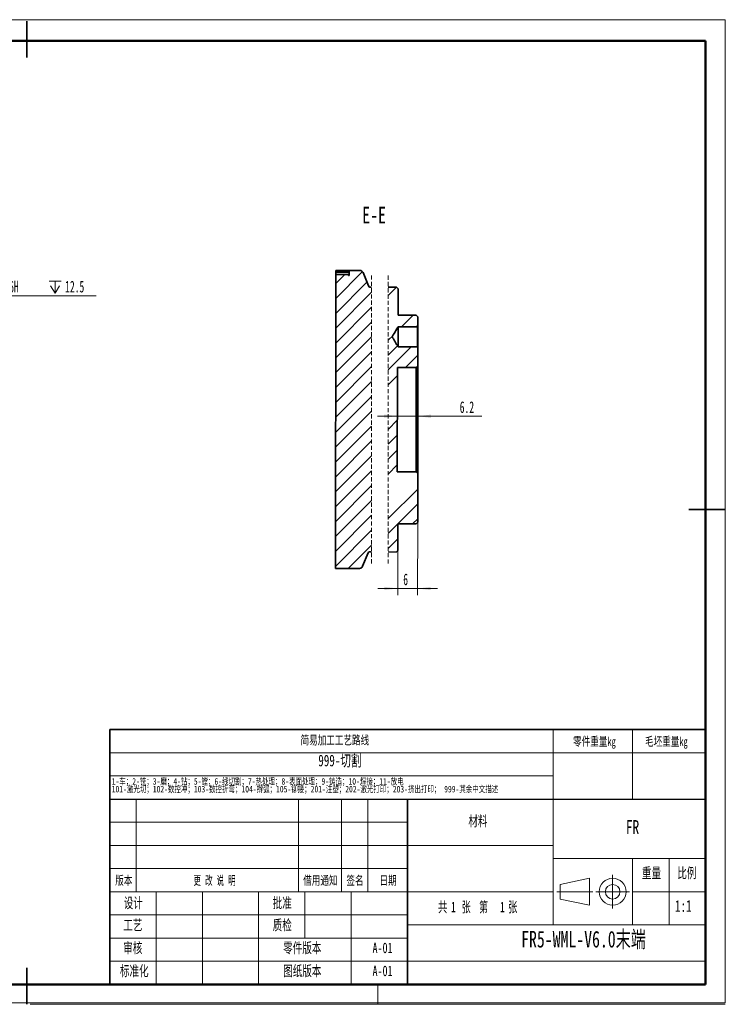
# Model space of a CAD drawing. Header units: millimetres. Extents: x -4 to 420, y 0 to 297.
# Tile 2 of 2: x 207 to 420, y 0 to 297. Entities that reach past the tile are written whole.
import ezdxf

# ---------------------------------------------------------------- set-up
doc = ezdxf.new("R2010")
doc.units = ezdxf.units.MM
doc.linetypes.add('CENTERX2', pattern=[20.32, 12.7, -2.54, 2.54, -2.54])
doc.linetypes.add('HIDDEN', pattern=[1.905, 1.27, -0.635])
doc.layers.get('0').update_dxf_attribs({"lineweight": 18})
for name, color, linetype, lineweight in [('文字层', 7, 'Continuous', 25), ('标注层', 150, 'Continuous', 18), ('细线层', 7, 'Continuous', 25)]:
    doc.layers.add(name, color=color, linetype=linetype, lineweight=lineweight)
doc.styles.add('SLDTEXTSTYLE0', font='txt', dxfattribs={"width": 0.7})
doc.styles.add('SLDTEXTSTYLE1', font='txt', dxfattribs={"width": 0.614286})
doc.styles.add('SLDTEXTSTYLE19', font='txt', dxfattribs={"width": 0.605})
doc.styles.add('SLDTEXTSTYLE2', font='txt', dxfattribs={"width": 0.7})
doc.styles.add('SLDTEXTSTYLE3', font='txt', dxfattribs={"width": 0.6})
doc.dimstyles.new('SLDDIMSTYLE3', dxfattribs={"dimtxt": 3.5, "dimasz": 4, "dimexe": 0, "dimexo": 0.0625, "dimgap": 0.875, "dimtad": 0, "dimtih": 1, "dimtoh": 1, "dimdec": 6, "dimrnd": 1e-09, "dimzin": 12, "dimdsep": 46, "dimtxsty": 'SLDTEXTSTYLE19', "dimcen": 0, "dimdle": 8, "dimadec": 0, "dimazin": 3, "dimtfac": 1, "dimtdec": 3, "dimtmove": 0, "dimatfit": 3, "dimfxl": 0, "dimfrac": 2, "dimtolj": 1, "dimarcsym": 0})
doc.dimstyles.new('SLDDIMSTYLE4', dxfattribs={"dimtxt": 3.5, "dimasz": 4, "dimexe": 0, "dimexo": 0.0625, "dimgap": 0.875, "dimtad": 1, "dimrnd": 1e-09, "dimzin": 12, "dimdsep": 46, "dimtxsty": 'SLDTEXTSTYLE19', "dimcen": 0.09, "dimdle": 8, "dimadec": 0, "dimazin": 3, "dimtfac": 1, "dimtdec": 3, "dimtmove": 0, "dimatfit": 0, "dimfxl": 0, "dimfrac": 2, "dimtolj": 1, "dimarcsym": 0})

# ---------------------------------------------------------------- blocks, each defined once
blk = doc.blocks.new('SW_NOTE_0')
at = {"color": 0, "linetype": 'Continuous', "lineweight": 0, "attachment_point": 2}
for s, insert, char_height, width, style in [('共', (2.18, 4.09), 3.17, 5.8604, 'SLDTEXTSTYLE0'), ('1', (5.42, 4.09), 3.17, 1.8128, 'SLDTEXTSTYLE2'), ('张  第', (11.91, 4.09), 3.175, 15.6444, 'SLDTEXTSTYLE3'), ('1', (20.24, 4.09), 3.17, 1.8128, 'SLDTEXTSTYLE2'), ('张', (23.35, 4.09), 3.17, 5.6866, 'SLDTEXTSTYLE0')]:
    blk.add_mtext(s, dxfattribs=dict(at, insert=insert, char_height=char_height, width=width, style=style))
blk = doc.blocks.new('SW_NOTE_1')
at = {"color": 0, "linetype": 'Continuous', "lineweight": 0, "char_height": 2, "attachment_point": 1, "style": 'SLDTEXTSTYLE0'}
for s, insert, width in [('1-车；2-铣；3-磨；4-钻；5-镗；6-线切割；7-热处理；8-表面处理；9-铸造；10-焊接；11-放电', (0, 2.58), 171.5039), ('101-激光切；102-数控冲；103-数控折弯；104-擀弧；105-铆接；201-注塑；202-激光打印；203-挤出打印； 999-其余中文描述', (0, 0.25), 225.6425)]:
    blk.add_mtext(s, dxfattribs=dict(at, insert=insert, width=width))
blk = doc.blocks.new('SW_SYMBOL_HOLE_DEPTH')
at = {"layer": '标注层', "color": 0}
for p, q in [((0, 875), (800, 875)), ((400, 875), (400, 75)), ((100, 555), (400, 75)), ((700, 555), (400, 75))]:
    blk.add_line(p, q, dxfattribs=at)
blk = doc.blocks.new('*X29')
at = {"layer": '标注层'}
for points in [[(174.81, 196.31), (177.99, 198.79), (177.29, 199.49)], [(171.27, 192.78), (168.09, 190.3), (168.8, 189.6)]]:
    blk.add_hatch(color=7, dxfattribs=at).paths.add_polyline_path(points, flags=0)
at = {"layer": '标注层', "color": 7}
for p, q in [((174.81, 196.31), (192.53, 214.01)), ((192.53, 214.01), (229.89, 214.01)), ((171.27, 192.78), (174.81, 196.31)), ((171.27, 192.78), (167.03, 188.54))]:
    blk.add_line(p, q, dxfattribs=at)
at = {"layer": '标注层', "color": 7, "xscale": 0.004511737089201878, "yscale": 0.004511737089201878, "zscale": 0.004511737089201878}
blk.add_blockref('SW_SYMBOL_HOLE_DEPTH', (215.7, 214.5), dxfattribs=at)
at = {"layer": '标注层', "color": 7, "char_height": 3.5, "attachment_point": 1, "style": 'SLDTEXTSTYLE19'}
for s, insert, width in [('4 x M6-6H', (193.53, 218.52), 26.9242), ('12.5', (220.54, 218.52), 11.0489)]:
    blk.add_mtext(s, dxfattribs=dict(at, insert=insert, width=width))
blk = doc.blocks.new('*X36')
at = {"layer": '标注层'}
for points in [[(320.89, 177.63), (316.89, 178.14), (316.89, 177.14)], [(327.09, 177.62), (331.09, 177.12), (331.09, 178.12)]]:
    blk.add_hatch(color=7, dxfattribs=at).paths.add_polyline_path(points, flags=0)
at = {"layer": '标注层', "color": 7}
for p, q in [((320.89, 177.63), (314.89, 177.64)), ((327.09, 177.62), (320.89, 177.63)), ((327.09, 177.62), (346.43, 177.6))]:
    blk.add_line(p, q, dxfattribs=at)
at = {"layer": '标注层', "color": 7, "insert": (339.76, 182.12), "char_height": 3.5, "width": 8.4329, "attachment_point": 1, "rotation": 359.9152, "style": 'SLDTEXTSTYLE19'}
blk.add_mtext('6.2', dxfattribs=at)
blk = doc.blocks.new('*X37')
at = {"layer": '标注层'}
for points in [[(321.02, 125.59), (317.02, 126.1), (317.01, 125.1)], [(327.02, 125.58), (331.01, 125.08), (331.02, 126.08)]]:
    blk.add_hatch(color=7, dxfattribs=at).paths.add_polyline_path(points, flags=0)
at = {"layer": '标注层', "color": 7}
for p, q in [((327.05, 145.6), (327.01, 123.58)), ((321.03, 137.11), (321.01, 123.59)), ((321.02, 125.59), (315.02, 125.6)), ((327.02, 125.58), (321.02, 125.59)), ((327.02, 125.58), (333.02, 125.57))]:
    blk.add_line(p, q, dxfattribs=at)
at = {"layer": '标注层', "color": 7, "insert": (322.69, 130.1), "char_height": 3.5, "width": 2.4471, "attachment_point": 1, "rotation": 359.9152, "style": 'SLDTEXTSTYLE19'}
blk.add_mtext('6', dxfattribs=at)
blk = doc.blocks.new('SW_HATCH_0')
at = {"color": 0, "linetype": 'Continuous', "lineweight": 18}
for p, q in [((-9.2, 19.25), (-17.3, 11.15)), ((-14.57, 18.37), (-17.3, 15.64)), ((-7.88, 16.07), (-17.31, 6.65)), ((-6.47, 13), (-17.32, 2.15)), ((1.07, 14.54), (-1.47, 12)), ((-6.47, 8.51), (-17.32, -2.34)), ((6.05, 6.05), (2.56, 2.56)), ((-6.47, 4.02), (-17.33, -6.84)), ((7.54, 3.05), (7.04, 2.55)), ((0, 0), (-1.47, -1.47)), ((-6.47, -0.47), (-17.34, -11.34)), ((-6.47, -4.96), (-17.34, -15.84)), ((1.35, -3.14), (-1.47, -5.96)), ((5.53, -3.45), (-1.47, -10.45)), ((7.53, -5.94), (3.78, -9.69)), ((-6.47, -9.45), (-17.35, -20.33)), ((-6.47, -13.94), (-17.36, -24.83)), ((1.32, -12.15), (-1.47, -14.94)), ((-6.47, -18.43), (-17.36, -29.33)), ((-6.47, -22.92), (-17.37, -33.82)), ((1.3, -25.64), (-1.47, -28.41)), ((-6.47, -27.41), (-17.38, -38.32)), ((-6.47, -31.9), (-17.38, -42.82)), ((1.29, -30.14), (-1.47, -32.9)), ((1.29, -34.63), (-1.47, -37.39)), ((-6.47, -36.4), (-17.39, -47.31)), ((-6.47, -40.89), (-17.4, -51.81)), ((1.28, -39.13), (-1.47, -41.88)), ((-6.47, -45.38), (-17.4, -56.31)), ((7.47, -46.41), (-1.47, -55.35)), ((-6.47, -49.87), (-17.41, -60.8)), ((7.46, -50.91), (-1.47, -59.84)), ((-6.47, -54.36), (-17.42, -65.3)), ((7.46, -55.41), (5.91, -56.95)), ((-6.47, -58.85), (-17.42, -69.8)), ((1.45, -61.42), (-1.47, -64.33)), ((-6.47, -63.34), (-13.52, -70.39))]:
    blk.add_line(p, q, dxfattribs=at)

msp = doc.modelspace()

# ---------------------------------------------------------------- linework, layer by layer
at = {"color": 7, "linetype": 'Continuous', "lineweight": 18}
for p, q in [((-0.0005116, 297.3965803), (419.992988, 297.3965803)), ((419.992988, 297.3965803), (419.992988, 0.3965803)), ((367.9959285, 75.9894456), (367.9959285, 82.9894456)), ((391.9959285, 75.9894456), (391.9959285, 82.9894456)), ((233.9959285, 75.9894456), (413.9959285, 75.9894456)), ((367.9959285, 61.9894456), (367.9959285, 75.9894456)), ((391.9959285, 61.9894456), (391.9959285, 75.9894456)), ((367.9959285, 68.9894456), (233.9959285, 68.9894456)), ((241.9959285, 33.9894456), (241.9959285, 61.9894456)), ((290.9959285, 33.9894456), (290.9959285, 61.9894456)), ((303.9959285, 33.9894456), (303.9959285, 61.9894456)), ((311.9959285, 33.9894456), (311.9959285, 61.9894456)), ((367.9959285, 61.9894456), (367.9959285, 23.9894456)), ((323.9959285, 54.9894456), (233.9959285, 54.9894456)), ((323.9959285, 47.9894456), (233.9959285, 47.9894456)), ((323.9959285, 47.9894456), (367.9959285, 47.9894456)), ((413.9959285, 43.9894456), (367.9959285, 43.9894456)), ((391.9959285, 43.9894456), (391.9959285, 23.9894456)), ((402.9959285, 43.9894456), (402.9959285, 23.9894456)), ((323.9959285, 40.9894456), (233.9959285, 40.9894456)), ((370.1199914, 36.1982256), (378.9507352, 38.0539706)), ((370.1199914, 36.1982256), (370.1199914, 31.7806655)), ((378.9507352, 38.0539706), (378.9507352, 29.9249205)), ((367.9959285, 33.9894456), (233.9959285, 33.9894456)), ((247.9959285, 5.9894456), (247.9959285, 33.9894456)), ((261.9959285, 5.9894456), (261.9959285, 33.9894456)), ((278.9959285, 5.9894456), (278.9959285, 33.9894456)), ((292.9959285, 19.9894456), (292.9959285, 33.9894456)), ((306.9959285, 5.9894456), (306.9959285, 33.9894456)), ((391.9959285, 33.9894456), (413.9959285, 33.9894456)), ((370.1199914, 31.7806655), (378.9507352, 29.9249205)), ((323.9959285, 26.9894456), (233.9959285, 26.9894456)), ((367.9959285, 23.9894456), (323.9959285, 23.9894456)), ((413.9959285, 23.9894456), (367.9959285, 23.9894456)), ((323.9959285, 19.9894456), (233.9959285, 19.9894456)), ((323.9959285, 12.9894456), (233.9959285, 12.9894456)), ((314.9959285, 5.9894456), (314.9959285, -0.0105544)), ((-0.0005116, 0.3965803), (419.992988, 0.3965803)), ((209.9959285, -0.0105544), (419.9959285, -0.0105544))]:
    msp.add_line(p, q, dxfattribs=at)
at = {"color": 7, "linetype": 'Continuous', "lineweight": 35}
for p, q in [((208.9959285, 285.9894456), (208.9959285, 296.9894456)), ((302.2992759, 220.420958), (302.1678887, 131.665518)), ((302.2992759, 220.420958), (306.0992713, 220.4153328)), ((302.3003805, 221.1668542), (302.3011032, 221.655739)), ((306.3003755, 221.160931), (302.3003805, 221.1668542)), ((302.3011032, 221.655739), (306.3011001, 221.6498195)), ((306.0988969, 220.1619199), (306.0992713, 220.4153328)), ((306.2988966, 220.1616256), (306.0988969, 220.1619199)), ((306.2988966, 220.1616256), (306.3011131, 221.6594978)), ((309.6240772, 221.6545804), (306.3011131, 221.6594978)), ((310.5516223, 221.0245966), (312.1684496, 216.9651142)), ((312.6322221, 216.6501223), (313.1196055, 216.6493996)), ((320.6502287, 216.6072479), (318.1196055, 216.6109956)), ((320.6502287, 216.6072479), (321.1494884, 216.1065093)), ((321.1376457, 208.1065192), (321.1494884, 216.1065093)), ((326.6376405, 208.0983775), (321.1376457, 208.1065192)), ((326.6376405, 208.0983775), (327.1368983, 207.597637)), ((327.1368983, 207.597637), (327.1326794, 204.7473951)), ((321.1324638, 204.6062662), (326.9824571, 204.5976068)), ((326.9824571, 204.5976068), (327.1326794, 204.7473951)), ((326.973576, 198.5980696), (321.1235827, 198.606729)), ((327.123355, 198.4478379), (326.973576, 198.5980696)), ((327.123355, 198.4478379), (327.1150644, 192.8476528)), ((320.9143313, 192.3568318), (320.8677, 160.8568667)), ((320.9143313, 192.3568318), (326.6143239, 192.348394)), ((327.1150644, 192.8476528), (326.6143239, 192.348394)), ((326.5676945, 160.8484289), (320.8677, 160.8568667)), ((326.5676945, 160.8484289), (327.0669542, 160.3476884)), ((327.0669542, 160.3476884), (327.0451184, 145.5977051)), ((408.9959285, 149.4894456), (419.9959285, 149.4894456)), ((321.0325422, 137.1065951), (321.0443849, 145.1065889)), ((321.0443849, 145.1065889), (326.5443797, 145.0984454)), ((327.0451184, 145.5977051), (326.5443797, 145.0984454)), ((321.0325422, 137.1065951), (320.5318036, 136.6073354)), ((312.0490931, 136.3365925), (310.4202546, 132.281912)), ((313.1196055, 136.649312), (312.5137961, 136.6502097)), ((318.1196055, 136.6109079), (320.5318036, 136.6073354)), ((302.1678887, 131.665518), (309.4908487, 131.6546774)), ((233.9959285, 61.9894456), (233.9959285, 82.9894456)), ((233.9959285, 82.9894456), (413.9959285, 82.9894456)), ((233.9959285, 61.9894456), (233.9959285, 5.9894456)), ((323.9959285, 61.9894456), (323.9959285, 5.9894456)), ((413.9959285, 61.9894456), (413.9959285, 5.9894456)), ((208.9959285, 10.9894456), (208.9959285, -0.0105544)), ((413.9959285, 5.9894456), (233.9959285, 5.9894456))]:
    msp.add_line(p, q, dxfattribs=at)
at = {"color": 7, "linetype": 'Continuous', "lineweight": 50}
for p, q in [((23.9959285, 290.9894456), (413.9959285, 290.9894456)), ((413.9959285, 5.9894456), (413.9959285, 290.9894456)), ((23.9959285, 5.9894456), (413.9959285, 5.9894456)), ((233.9959285, 5.9894456), (413.9959285, 5.9894456))]:
    msp.add_line(p, q, dxfattribs=at)
at = {"color": 7, "linetype": 'HIDDEN', "lineweight": 18}
for p, q in [((313.1196058, 220.1494002), (313.1196058, 133.1493125)), ((318.1196058, 220.1109955), (318.1196058, 133.1109078))]:
    msp.add_line(p, q, dxfattribs=at)
at = {"color": 7, "linetype": 'Continuous', "lineweight": 25}
msp.add_line((233.9959285, 61.9894456), (413.9959285, 61.9894456), dxfattribs=at)
at = {"color": 7, "linetype": 'CENTERX2', "lineweight": 18}
for p, q in [((385.9533574, 28.9249205), (385.9533574, 39.0539706)), ((369.1199914, 33.9894456), (379.9507352, 33.9894456)), ((380.8888324, 33.9894456), (391.0178825, 33.9894456))]:
    msp.add_line(p, q, dxfattribs=at)
at = {"color": 7, "linetype": 'Continuous', "lineweight": 35}
for points in [[(302.3003805, 221.1668542), (302.300224, 221.0611342), (302.3000694, 220.9565839), (302.2999167, 220.8543731), (302.2997714, 220.7556492), (302.2996317, 220.6615149), (302.2995013, 220.5730243), (302.2993802, 220.491176), (302.2992703, 220.4168825)], [(321.1235827, 198.606729), (321.1236889, 198.6788953), (321.1239832, 198.8770156), (321.1244507, 199.1925682), (321.125071, 199.6119762), (321.1258179, 200.1171964), (321.1266617, 200.6864897), (321.1275632, 201.2953679), (321.1284833, 201.9176292), (321.1293848, 202.5265055), (321.1302286, 203.0958007), (321.1309755, 203.601019), (321.1315977, 204.0204289), (321.1320633, 204.3359815), (321.1323576, 204.5341017), (321.1324638, 204.6062662)], [(326.973576, 198.5980696), (326.9736841, 198.670234), (326.9739765, 198.8683561), (326.974444, 199.1839087), (326.9750643, 199.6033168), (326.9758131, 200.1085369), (326.976655, 200.6778302), (326.9775565, 201.2867066), (326.9784785, 201.9089698), (326.97938, 202.5178461), (326.9802219, 203.0871412), (326.9809707, 203.5923595), (326.981591, 204.0117676), (326.9820585, 204.3273202), (326.9823509, 204.5254423), (326.9824571, 204.5976068)], [(327.123355, 198.4478379), (327.1234668, 198.5232825), (327.1237741, 198.731096), (327.124264, 199.0623301), (327.1249159, 199.5027228), (327.125702, 200.033314), (327.1265867, 200.6312566), (327.127533, 201.2708052), (327.1285015, 201.924426), (327.1294478, 202.5639764), (327.1303325, 203.161919), (327.1311186, 203.6925084), (327.1317705, 204.132901), (327.1322604, 204.4641352), (327.1325677, 204.6719486), (327.1326794, 204.7473951)], [(326.5676945, 160.8484289), (326.5677932, 160.9156145), (326.5680912, 161.1166014), (326.5685848, 161.449674), (326.5692684, 161.91199), (326.5701383, 162.4996042), (326.5711869, 163.2075063), (326.5724032, 164.0296536), (326.5737797, 164.9590334), (326.5753015, 165.9877165), (326.5769593, 167.1069259), (326.5787362, 168.3071139), (326.5806175, 169.5780395), (326.5825882, 170.9088613), (326.5846296, 172.2882236), (326.5867251, 173.7043596), (326.5888578, 175.145186), (326.5910092, 176.5984113), (326.5931606, 178.0516363), (326.5952933, 179.4924629), (326.5973906, 180.9085986), (326.5994321, 182.2879612), (326.6014028, 183.6187825), (326.603284, 184.8897086), (326.605061, 186.0898961), (326.6067169, 187.209106), (326.6082405, 188.2377886), (326.6096152, 189.1671684), (326.6108333, 189.9893167), (326.6118801, 190.6972178), (326.61275, 191.284833), (326.6134354, 191.747148), (326.6139272, 192.0802206), (326.6142252, 192.2812075), (326.6143239, 192.348394)], [(327.1150644, 192.8476528), (327.1149676, 192.7822358), (327.114677, 192.586509), (327.1141983, 192.2620502), (327.1135315, 191.8114707), (327.1126821, 191.2383991), (327.1116595, 190.547449), (327.1104711, 189.7441824), (327.1091244, 188.835069), (327.1076325, 187.8274264), (327.1060082, 186.7293692), (327.1042611, 185.5497374), (327.1024077, 184.2980282), (327.1004631, 182.9843209), (327.0984422, 181.6191917), (327.0963616, 180.2136323), (327.0942382, 178.7789592), (327.0920887, 177.3267237), (327.0899299, 175.8686183), (327.0877804, 174.4163828), (327.085657, 172.9817097), (327.0835764, 171.5761502), (327.0815554, 170.2110213), (327.0796108, 168.8973135), (327.0777575, 167.6456048), (327.0760103, 166.465973), (327.0743861, 165.3679157), (327.0728941, 164.3602731), (327.0715474, 163.4511589), (327.0703591, 162.6478932), (327.0693365, 161.9569431), (327.0684871, 161.3838705), (327.0678203, 160.933291), (327.0673397, 160.6088332), (327.067051, 160.4131064), (327.0669542, 160.3476884)]]:
    msp.add_lwpolyline(points, dxfattribs=at)
at = {"color": 7, "linetype": 'Continuous', "lineweight": 18}
for radius in [4.064525, 2.2087801]:
    msp.add_circle((385.9533574, 33.9894456), radius, dxfattribs=at)
at = {"color": 7, "linetype": 'Continuous', "lineweight": 35}
for centre, radius, start, end in [((309.6225934, 220.6545769), 1.0000046, 21.716723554, 89.914989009), ((312.6329648, 217.1501253), 0.5000035, 201.716821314, 269.914891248), ((312.5130566, 136.1502095), 0.5000007, 89.915267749, 158.11374058), ((309.4923292, 132.6546753), 0.999999, 269.915170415, 338.113837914)]:
    msp.add_arc(centre, radius, start, end, dxfattribs=at)
msp.add_open_spline([(321.1235827, 198.606729), (320.8340201, 199.0902946), (320.3947585, 199.8238555), (319.8782549, 200.6867298), (319.6113082, 201.1330033), (319.4736558, 201.3641898), (319.4027242, 201.4846944), (319.3671225, 201.5489606), (319.349868, 201.5863469), (319.3459965, 201.6164577), (319.3665164, 201.6756152), (319.486989, 201.8675997), (319.9466135, 202.6526244), (320.525338, 203.597613), (321.007523, 204.3986948), (321.1324638, 204.6062662)], degree=3, knots=[0, 0, 0, 0, 1.6909790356, 2.5651870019, 3.0171512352, 3.251044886, 3.3725292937, 3.4364992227, 3.4716505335, 3.4954536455, 3.5253311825, 3.6559996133, 4.1755943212, 6.2538817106, 6.980731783, 6.980731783, 6.980731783, 6.980731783], dxfattribs=at)
at = {"layer": '细线层', "color": 7, "lineweight": 18}
msp.add_line((323.9959285, 12.9894456), (413.9959285, 12.9894456), dxfattribs=at)

# ---------------------------------------------------------------- block references
at = {"color": 7, "linetype": 'Continuous', "lineweight": 18}
msp.add_blockref('SW_HATCH_0', (319.5909815, 202.0472879), dxfattribs=at)
at = {"color": 7, "linetype": 'Continuous', "lineweight": 0}
for name, p in [('SW_NOTE_1', (234.6133375, 65.7450621)), ('SW_NOTE_0', (332.418146, 26.8797787))]:
    msp.add_blockref(name, p, dxfattribs=at)

# ---------------------------------------------------------------- texts
at = {"color": 7, "linetype": 'Continuous', "lineweight": 0, "attachment_point": 2}
for s, insert, char_height, width, style in [('E-E', (313.8762759, 240.8975264), 5, 22.635531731, 'SLDTEXTSTYLE2'), ('简易加工工艺路线', (302.0249592, 81.104479), 2.64583333, 41.697742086, 'SLDTEXTSTYLE0'), ('零件重量kg', (380.4551497, 80.7067115), 2.64583333, 26.094716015, 'SLDTEXTSTYLE0'), ('毛坯重量kg', (402.1912959, 80.7067115), 2.64583333, 26.094716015, 'SLDTEXTSTYLE0'), ('材料', (345.2504385, 56.9594558), 3.175, 12.242374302, 'SLDTEXTSTYLE0'), ('FR', (391.968778, 55.6307881), 4.23333333, 8.111918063, 'SLDTEXTSTYLE2'), ('重量', (397.6959531, 41.270776), 3.175, 12.192709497, 'SLDTEXTSTYLE0'), ('比例', (408.3966678, 41.270776), 3.175, 11.249078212, 'SLDTEXTSTYLE0'), ('版本', (238.2513583, 38.7168178), 2.64583333, 10.119203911, 'SLDTEXTSTYLE0'), ('更 改 说 明', (265.6770157, 38.7168178), 2.64583333, 24.824378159, 'SLDTEXTSTYLE1'), ('借用通知', (297.6411313, 38.7168178), 2.64583333, 20.569506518, 'SLDTEXTSTYLE0'), ('签名', (308.1061666, 38.7168178), 2.64583333, 9.70533054, 'SLDTEXTSTYLE0'), ('日期', (318.1061766, 38.7168178), 2.64583333, 9.125907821, 'SLDTEXTSTYLE0'), ('设计', (241.1282152, 32.2180943), 3.175, 12.093379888, 'SLDTEXTSTYLE0'), ('批准', (286.1282252, 32.2180943), 3.175, 12.192709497, 'SLDTEXTSTYLE0'), ('1:1', (407.3122928, 31.4485132), 3.5, 9.006145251, 'SLDTEXTSTYLE2'), ('工艺', (240.9684929, 25.5202926), 3.175, 11.994050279, 'SLDTEXTSTYLE0'), ('质检', (286.1282252, 25.5202926), 3.175, 12.167877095, 'SLDTEXTSTYLE0'), ('FR5-WML-V6.0末端', (377.1401241, 22.1643763), 5, 79.346368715, 'SLDTEXTSTYLE0'), ('审核', (240.9684929, 18.6344349), 3.175, 11.770558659, 'SLDTEXTSTYLE0'), ('零件版本', (292.1854278, 18.6344349), 3.175, 24.857234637, 'SLDTEXTSTYLE0'), ('A-01', (316.4287355, 18.634435), 3.175, 12.018882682, 'SLDTEXTSTYLE2'), ('标准化', (241.4126524, 11.6837024), 3.175, 18.524972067, 'SLDTEXTSTYLE0'), ('图纸版本', (292.1854278, 11.6837024), 3.175, 24.261256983, 'SLDTEXTSTYLE0'), ('A-01', (316.4287355, 11.6837025), 3.175, 12.018882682, 'SLDTEXTSTYLE2')]:
    msp.add_mtext(s, dxfattribs=dict(at, insert=insert, char_height=char_height, width=width, style=style))
at = {"layer": '文字层', "color": 1, "insert": (297.0214985, 75.3777403), "char_height": 3.5, "width": 27.210055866, "attachment_point": 1, "style": 'SLDTEXTSTYLE0'}
msp.add_mtext('999-切割', dxfattribs=at)

# ---------------------------------------------------------------- dimensions: what is measured, and where the dimension line sits
at = {"layer": '标注层', "color": 7}
dim = msp.add_diameter_dim_2p(p1=(174.811409, 196.3119323), p2=(171.2741019, 192.7781725), text='4 x M6-6Hx12.5\\P', dimstyle='SLDDIMSTYLE3', override={"dimscale": 1, "dimpost": '%%C<>', "dimsah": 1, "dimtzin": 12}, dxfattribs=at)
dim.commit()
dim.dimension.update_dxf_attribs({"geometry": '*X29', "text_midpoint": (195.2075708, 216.6876405), "dimtype": 163})
for base, p1, p2, picture, middle in [((320.8925354, 177.633545), (327.115064, 192.8476177), (320.9143306, 192.3567973), '*X36', (343.0925111, 177.6006818)), ((321.0154983, 125.592735), (327.0451189, 145.597773), (321.0325427, 137.1066829), '*X37', (324.015495, 125.588294))]:
    dim = msp.add_linear_dim(base=base, p1=p1, p2=p2, angle=359.915183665, dimstyle='SLDDIMSTYLE4', override={"dimscale": 1, "dimsah": 1, "dimtzin": 12}, dxfattribs=at)
    dim.commit()
    dim.dimension.update_dxf_attribs({"geometry": picture, "text_midpoint": middle, "dimtype": 160})

doc.saveas('drawing.dxf')
